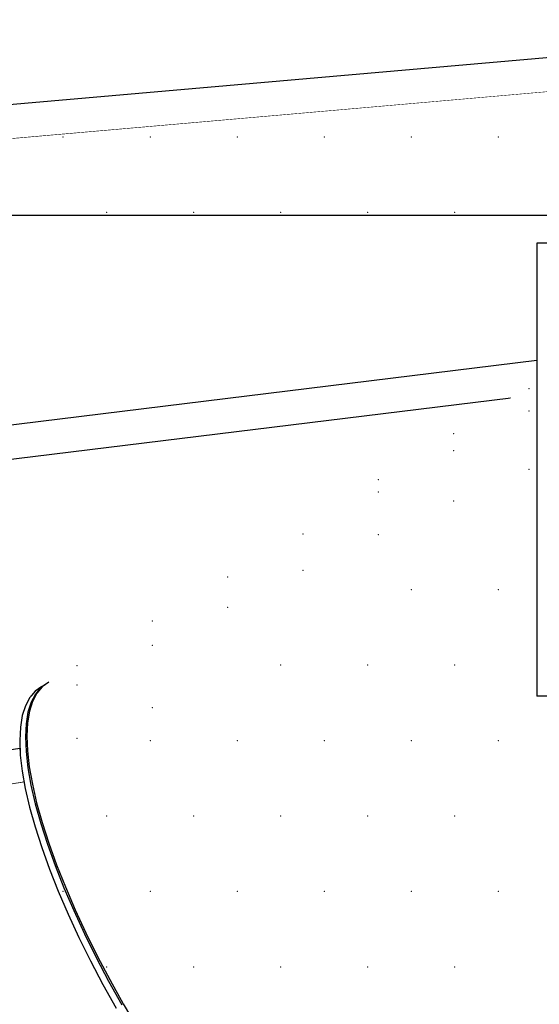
# Model space of a CAD drawing. Header units: millimetres. Extents: x 1798021 to 1815325, y -2500 to 6534.
# Tile 64 of 98: x 1808975 to 1809124, y 5164 to 5446. Entities that reach past the tile are written whole.
import ezdxf

# ---------------------------------------------------------------- set-up
doc = ezdxf.new("R2010")
doc.units = ezdxf.units.MM
doc.header["$MEASUREMENT"] = 0
doc.linetypes.add('Wipeout_Contour', pattern=[1000, 0, -1000])
for name, color, linetype in [('3 - SVĚTLA.3D', 7, 'Continuous'), ('4 - PRVKY KLEMPÍŘSKÉ.3D', 7, 'Continuous'), ('4 - PRVKY ZÁMEČNICKÉ.3D', 7, 'Continuous'), ('4 - STŘEŠNÍ KRYTINA.3D', 7, 'Continuous'), ('Nové_4 - ZDIVO - STĚNY NENOSNÉ.3D', 7, 'Continuous'), ('Nové_Výplně - Povrchové', 7, 'Continuous'), ('Výplně - Povrchové', 7, 'Continuous')]:
    doc.layers.add(name, color=color, linetype=linetype)

# ---------------------------------------------------------------- blocks, each defined once
blk = doc.blocks.new('Řez_7', base_point=(1118812.4, 0))
at = {"color": 254, "linetype": 'Wipeout_Contour', "lineweight": 0, "ltscale": 7229953.461336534}
blk.add_wipeout([(1803497.14, 5177.86), (1803497.08, 5177.77), (1811462.68, 5874.67), (1811462.64, 5874.75)], dxfattribs=at).dxf.layer = 'Výplně - Povrchové'
blk = doc.blocks.new('Řez_16', base_point=(1118812.4, 0))
at = {"color": 254, "linetype": 'Wipeout_Contour', "lineweight": 0, "ltscale": 287125239.6871727}
blk.add_wipeout([(1803569.96, 4604.29), (1803525.66, 4536.08), (1803600.03, 4385.91), (1808975.02, 5237.22), (1808974.93, 5239.5), (1808975.11, 5243.28), (1808975.65, 5246.61), (1808976.55, 5249.45), (1808977.79, 5251.81), (1808979.37, 5253.65), (1808981.29, 5254.98), (1808982.91, 5255.98), (1808983.01, 5256.01), (1808983.32, 5256.23), (1809116.02, 5337.76), (1805901.11, 4943.02), (1805926.98, 4927.12), (1805927.29, 4926.9), (1805927.39, 4926.87), (1805929.02, 4925.87), (1805930.93, 4924.54), (1805932.51, 4922.7), (1805933.76, 4920.34), (1805934.65, 4917.5), (1805935.19, 4914.17), (1805935.37, 4910.4), (1805935.2, 4906.19), (1805934.67, 4901.57), (1805933.78, 4896.58), (1805932.55, 4891.24), (1805930.97, 4885.58), (1805929.06, 4879.65), (1805926.84, 4873.47), (1805924.31, 4867.1), (1805921.48, 4860.55), (1805918.39, 4853.88), (1805915.04, 4847.13), (1805911.46, 4840.33), (1805907.67, 4833.54), (1805903.69, 4826.79), (1805899.55, 4820.12), (1805895.27, 4813.57), (1805890.88, 4807.19), (1805886.4, 4801.02), (1805881.87, 4795.08), (1805877.31, 4789.43), (1805872.75, 4784.09), (1805868.22, 4779.1), (1805863.74, 4774.48), (1805859.35, 4770.27), (1805855.07, 4766.49), (1805850.92, 4763.17), (1805846.94, 4760.32), (1805843.14, 4757.97), (1805839.56, 4756.12), (1805836.2, 4754.8), (1805833.1, 4754), (1805830.27, 4753.73), (1805827.74, 4754), (1805825.5, 4754.8), (1805823.88, 4755.8), (1805823.56, 4756.01), (1805823.47, 4756.05), (1805674.54, 4847.55), (1805672.67, 4848.84), (1805672.1, 4849.05), (1805662.34, 4855.05), (1805660.42, 4856.37), (1805658.84, 4858.22), (1805657.6, 4860.57), (1805656.7, 4863.42), (1805656.16, 4866.74), (1805655.98, 4870.52), (1805656.15, 4874.73), (1805656.69, 4879.35), (1805657.57, 4884.34), (1805658.81, 4889.68), (1805660.38, 4895.33), (1805662.29, 4901.27), (1805664.51, 4907.44), (1805667.05, 4913.82), (1805667.25, 4914.3), (1805621.97, 4908.74), (1805623.24, 4906.19), (1805624.91, 4901.57), (1805626.12, 4896.58), (1805626.89, 4891.24), (1805627.19, 4885.58), (1805627.03, 4879.65), (1805626.41, 4873.47), (1805625.34, 4867.1), (1805623.81, 4860.55), (1805621.85, 4853.88), (1805619.46, 4847.13), (1805616.65, 4840.33), (1805613.45, 4833.54), (1805609.87, 4826.79), (1805605.93, 4820.12), (1805601.67, 4813.57), (1805597.1, 4807.19), (1805592.25, 4801.02), (1805587.16, 4795.08), (1805581.86, 4789.43), (1805576.37, 4784.09), (1805570.74, 4779.1), (1805564.99, 4774.48), (1805559.17, 4770.27), (1805553.3, 4766.49), (1805547.43, 4763.17), (1805541.58, 4760.32), (1805535.81, 4757.97), (1805530.13, 4756.12), (1805524.6, 4754.8), (1805519.23, 4754), (1805514.07, 4753.73), (1805509.14, 4754), (1805504.48, 4754.8), (1805500.12, 4756.12), (1805496.08, 4757.97), (1805492.39, 4760.32), (1805491.06, 4761.32), (1805490.88, 4761.47), (1805490.73, 4761.57), (1805369.32, 4853.07), (1805368.26, 4853.98), (1805367.33, 4854.57), (1805359.37, 4860.57), (1805356.05, 4863.42), (1805353.11, 4866.74), (1805350.59, 4870.52), (1805348.49, 4874.73), (1805348.34, 4875.15), (1805203.57, 4857.37), (1805200.87, 4850.4), (1805197.56, 4843.28), (1805193.79, 4836.4), (1805189.59, 4829.78), (1805184.96, 4823.47), (1805179.95, 4817.52), (1805174.59, 4811.95), (1805168.91, 4806.8), (1805162.94, 4802.1), (1805156.72, 4797.89), (1805150.29, 4794.18), (1805143.69, 4791.01), (1805136.96, 4788.38), (1805130.14, 4786.33), (1805123.27, 4784.85), (1805116.4, 4783.95), (1805109.57, 4783.66), (1805102.81, 4783.95), (1805096.18, 4784.85), (1805089.71, 4786.33), (1805083.44, 4788.38), (1805077.41, 4791.01), (1805076.44, 4791.53), (1805076.24, 4791.64), (1805076.2, 4791.66), (1805002.45, 4831.18)], dxfattribs=at).dxf.layer = 'Výplně - Povrchové'
at = {"color": 254, "linetype": 'Wipeout_Contour', "lineweight": 0, "ltscale": 10843146.4861059}
blk.add_wipeout([(1808975.02, 5237.22), (1803600.03, 4385.91), (1803604.58, 4376.71), (1808976.2, 5227.49), (1808975.64, 5230.68), (1808975.1, 5235.29)], dxfattribs=at).dxf.layer = 'Výplně - Povrchové'
at = {"layer": '4 - PRVKY ZÁMEČNICKÉ.3D', "color": 181, "linetype": 'Continuous', "lineweight": 30, "true_color": 0x9e3eff}
for p, q in [((1808975.02, 5237.22), (1803600.03, 4385.91)), ((1808976.2, 5227.49), (1803604.58, 4376.71))]:
    blk.add_line(p, q, dxfattribs=at)
blk = doc.blocks.new('Řez_18', base_point=(1118812.4, 0))
at = {"color": 254, "linetype": 'Wipeout_Contour', "lineweight": 0, "ltscale": 25300871.52538005}
blk.add_wipeout([(1805417.15, 5101.08), (1806042.58, 5101.08), (1806042.58, 5061.08), (1805762.58, 5061.08), (1805762.58, 5053.08), (1805786.86, 5053.08), (1805786.86, 5013.21), (1805887.71, 4951.25), (1809123.44, 5348.54), (1809123.44, 5382.19), (1809147.73, 5382.19), (1809147.73, 5390.19), (1808867.73, 5390.19), (1808867.73, 5402.97)], dxfattribs=at).dxf.layer = 'Výplně - Povrchové'
at = {"color": 254, "linetype": 'Wipeout_Contour', "lineweight": 0, "ltscale": 9039186.544397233}
blk.add_wipeout([(1805887.1, 4951.17), (1805899.81, 4942.86), (1809116.02, 5337.76), (1809123.44, 5342.32), (1809123.44, 5348.54)], dxfattribs=at).dxf.layer = 'Výplně - Povrchové'
at = {"layer": '4 - PRVKY ZÁMEČNICKÉ.3D', "color": 181, "linetype": 'Continuous', "lineweight": 30, "true_color": 0x9e3eff}
for p, q in [((1809123.44, 5348.54), (1805887.1, 4951.17)), ((1809116.02, 5337.76), (1805899.81, 4942.86))]:
    blk.add_line(p, q, dxfattribs=at)
blk = doc.blocks.new('Řez_20', base_point=(1118812.4, 0))
at = {"color": 254, "linetype": 'Wipeout_Contour', "lineweight": 0, "ltscale": 412533108.0059386}
blk.add_wipeout([(1800920.22, 500), (1804497.49, 500), (1804497.49, 2600), (1805397.49, 2600), (1805397.49, 500), (1806676.49, 500), (1806676.49, 502.46), (1806976.49, 502.46), (1806976.49, 500), (1809927.49, 500), (1809927.49, 2600), (1810827.49, 2600), (1810827.49, 500), (1812755.49, 500), (1812755.49, 2087.56), (1811335.88, 5601.22), (1810067.73, 5400.37), (1810067.73, 5390.19), (1810003.47, 5390.19), (1809952.96, 5382.19), (1809956.06, 5382.19), (1809956.06, 5304.84), (1809959.69, 5298.21), (1809962.99, 5291.1), (1809965.82, 5283.8), (1809968.14, 5276.36), (1809969.95, 5268.83), (1809971.23, 5261.25), (1809971.98, 5253.67), (1809972.19, 5246.14), (1809971.86, 5238.7), (1809970.99, 5231.4), (1809969.59, 5224.29), (1809967.67, 5217.4), (1809965.23, 5210.78), (1809962.3, 5204.47), (1809958.89, 5198.52), (1809955.02, 5192.95), (1809950.71, 5187.8), (1809946, 5183.11), (1809940.91, 5178.89), (1809935.48, 5175.19), (1809929.73, 5172.01), (1809923.93, 5168.9), (1809923.73, 5168.82), (1809922.48, 5168.13), (1809834.1, 5120.76), (1809834.07, 5120.75), (1809833.86, 5120.63), (1809832.89, 5120.12), (1809826.87, 5117.49), (1809820.6, 5115.43), (1809814.13, 5113.95), (1809807.49, 5113.06), (1809800.74, 5112.76), (1809793.9, 5113.06), (1809787.03, 5113.95), (1809780.16, 5115.43), (1809773.34, 5117.49), (1809766.61, 5120.12), (1809760.01, 5123.29), (1809753.58, 5127), (1809747.36, 5131.21), (1809741.39, 5135.91), (1809735.71, 5141.06), (1809730.35, 5146.63), (1809725.34, 5152.58), (1809720.72, 5158.89), (1809716.51, 5165.5), (1809712.74, 5172.39), (1809709.43, 5179.51), (1809706.61, 5186.81), (1809704.28, 5194.25), (1809702.48, 5201.78), (1809701.19, 5209.36), (1809700.45, 5216.94), (1809700.24, 5224.47), (1809700.57, 5231.91), (1809701.43, 5239.21), (1809702.83, 5246.32), (1809704.76, 5253.21), (1809707.19, 5259.83), (1809710.13, 5266.13), (1809713.54, 5272.09), (1809717.41, 5277.66), (1809721.71, 5282.81), (1809726.42, 5287.5), (1809731.51, 5291.72), (1809736.95, 5295.42), (1809742.7, 5298.6), (1809743.66, 5299.11), (1809743.7, 5299.13), (1809743.91, 5299.24), (1809774.39, 5315.58), (1809774.39, 5353.91), (1809533.29, 5315.72), (1809533.29, 5305.87), (1809535.67, 5302.83), (1809540.24, 5296.45), (1809544.51, 5289.91), (1809548.44, 5283.24), (1809552.02, 5276.49), (1809555.22, 5269.69), (1809558.03, 5262.9), (1809560.42, 5256.14), (1809562.39, 5249.47), (1809563.91, 5242.93), (1809564.99, 5236.55), (1809565.61, 5230.37), (1809565.77, 5224.44), (1809565.46, 5218.79), (1809564.7, 5213.45), (1809563.48, 5208.45), (1809561.82, 5203.84), (1809559.72, 5199.63), (1809557.19, 5195.85), (1809554.26, 5192.53), (1809550.93, 5189.68), (1809542.97, 5183.68), (1809542.04, 5183.09), (1809540.98, 5182.18), (1809419.57, 5090.68), (1809419.42, 5090.58), (1809419.24, 5090.43), (1809417.92, 5089.43), (1809414.22, 5087.08), (1809410.18, 5085.23), (1809405.82, 5083.91), (1809401.16, 5083.11), (1809396.23, 5082.84), (1809391.07, 5083.11), (1809385.71, 5083.91), (1809380.17, 5085.23), (1809374.5, 5087.08), (1809368.72, 5089.43), (1809362.88, 5092.28), (1809357, 5095.6), (1809351.14, 5099.38), (1809345.31, 5103.59), (1809339.56, 5108.2), (1809333.93, 5113.2), (1809328.44, 5118.54), (1809323.14, 5124.19), (1809318.05, 5130.12), (1809313.2, 5136.3), (1809308.63, 5142.68), (1809304.37, 5149.22), (1809300.44, 5155.89), (1809296.86, 5162.65), (1809293.65, 5169.44), (1809290.85, 5176.24), (1809288.45, 5182.99), (1809286.49, 5189.66), (1809284.96, 5196.2), (1809283.89, 5202.58), (1809283.27, 5208.76), (1809283.11, 5214.69), (1809283.42, 5220.35), (1809284.18, 5225.69), (1809285.4, 5230.68), (1809287.06, 5235.29), (1809289.16, 5239.5), (1809291.69, 5243.28), (1809294.62, 5246.6), (1809297.95, 5249.45), (1809299.27, 5250.45), (1809299.43, 5250.55), (1809299.6, 5250.7), (1809346.65, 5286.16), (1809231.35, 5267.9), (1809233.99, 5262.9), (1809237.34, 5256.14), (1809240.43, 5249.47), (1809243.26, 5242.93), (1809245.79, 5236.55), (1809248.01, 5230.37), (1809249.92, 5224.44), (1809251.5, 5218.79), (1809252.73, 5213.45), (1809253.62, 5208.45), (1809254.15, 5203.84), (1809254.32, 5199.63), (1809254.14, 5195.85), (1809253.6, 5192.53), (1809252.71, 5189.68), (1809251.46, 5187.33), (1809249.88, 5185.48), (1809247.97, 5184.16), (1809238.2, 5178.16), (1809237.63, 5177.95), (1809235.76, 5176.66), (1809086.83, 5085.16), (1809086.74, 5085.12), (1809086.43, 5084.91), (1809084.8, 5083.91), (1809082.57, 5083.11), (1809080.03, 5082.84), (1809077.2, 5083.11), (1809074.1, 5083.91), (1809070.74, 5085.23), (1809067.16, 5087.08), (1809063.36, 5089.43), (1809059.38, 5092.28), (1809055.23, 5095.6), (1809050.95, 5099.38), (1809046.56, 5103.59), (1809042.08, 5108.2), (1809037.55, 5113.2), (1809032.99, 5118.54), (1809028.43, 5124.19), (1809023.9, 5130.12), (1809019.42, 5136.3), (1809015.03, 5142.68), (1809010.75, 5149.22), (1809006.61, 5155.89), (1809002.63, 5162.65), (1808998.84, 5169.44), (1808995.26, 5176.24), (1808991.91, 5182.99), (1808988.82, 5189.66), (1808986, 5196.2), (1808983.46, 5202.58), (1808981.24, 5208.76), (1808979.33, 5214.69), (1808977.76, 5220.35), (1808976.52, 5225.69), (1808976.2, 5227.49), (1803604.58, 4376.71)], dxfattribs=at).dxf.layer = 'Nové_Výplně - Povrchové'
blk = doc.blocks.new('Řez_56', base_point=(1118812.4, 0))
at = {"color": 254, "linetype": 'Wipeout_Contour', "lineweight": 0, "ltscale": 10844884.70980289}
blk.add_wipeout([(1803582.48, 5031.92), (1803573.7, 5017.57), (1803606.61, 4952.52), (1811334.5, 5628.62), (1811372.6, 5699.87), (1811367.29, 5713)], dxfattribs=at).dxf.layer = 'Výplně - Povrchové'
at = {"color": 254, "linetype": 'Wipeout_Contour', "lineweight": 0, "ltscale": 7229912.499028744}
blk.add_wipeout([(1811334.5, 5628.62), (1803606.61, 4952.52), (1803611.38, 4943.1), (1811328.98, 5618.3)], dxfattribs=at).dxf.layer = 'Výplně - Povrchové'
at = {"layer": '4 - PRVKY ZÁMEČNICKÉ.3D', "color": 181, "linetype": 'Continuous', "lineweight": 30, "true_color": 0x9e3eff}
for p, q in [((1811334.5, 5628.62), (1803606.61, 4952.52)), ((1811328.98, 5618.3), (1803611.38, 4943.1))]:
    blk.add_line(p, q, dxfattribs=at)
blk = doc.blocks.new('Řez_62', base_point=(1118812.4, 0))
at = {"color": 254, "linetype": 'Wipeout_Contour', "lineweight": 0, "ltscale": 9047090.438772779}
blk.add_wipeout([(1808867.73, 5390.19), (1810067.73, 5390.19), (1810067.73, 5430.19), (1809178.87, 5430.19), (1808867.73, 5402.97)], dxfattribs=at).dxf.layer = 'Výplně - Povrchové'
at = {"color": 254, "linetype": 'Wipeout_Contour', "lineweight": 0, "ltscale": 7236242.644545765}
blk.add_wipeout([(1808983.32, 5256.23), (1808981.41, 5254.9), (1809123.44, 5342.17), (1809123.44, 5342.32)], dxfattribs=at).dxf.layer = 'Výplně - Povrchové'
at = {"layer": '3 - SVĚTLA.3D', "color": 181, "linetype": 'Continuous', "lineweight": 30, "true_color": 0x9e3eff}
blk.add_line((1810067.73, 5390.19), (1808867.73, 5390.19), dxfattribs=at)
at = {"layer": '3 - SVĚTLA.3D', "color": 7, "linetype": 'Continuous', "lineweight": 0}
for p in [(1808987.4, 5412.66), (1809012.4, 5412.66), (1809037.4, 5412.66), (1809062.4, 5412.66), (1809087.4, 5412.66), (1809112.4, 5412.66), (1808999.9, 5391.01), (1809024.9, 5391.01), (1809049.9, 5391.01), (1809074.9, 5391.01), (1809099.9, 5391.01)]:
    blk.add_point(p, dxfattribs=at)
at = {"color": 254, "linetype": 'Wipeout_Contour', "lineweight": 0, "ltscale": 7236239.137270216}
blk.add_wipeout([(1808981.41, 5254.9), (1808979.82, 5253.06), (1809123.44, 5341.3), (1809123.44, 5342.17)], dxfattribs=at).dxf.layer = 'Výplně - Povrchové'
at = {"color": 254, "linetype": 'Wipeout_Contour', "lineweight": 0, "ltscale": 7236236.294317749}
blk.add_wipeout([(1808979.82, 5253.06), (1808978.58, 5250.7), (1809123.44, 5339.71), (1809123.44, 5341.3)], dxfattribs=at).dxf.layer = 'Výplně - Povrchové'
at = {"color": 254, "linetype": 'Wipeout_Contour', "lineweight": 0, "ltscale": 7236234.133233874}
blk.add_wipeout([(1808977.69, 5247.86), (1809123.44, 5337.41), (1809123.44, 5339.71), (1808978.58, 5250.7)], dxfattribs=at).dxf.layer = 'Výplně - Povrchové'
at = {"layer": '3 - SVĚTLA.3D', "color": 7, "linetype": 'Continuous', "lineweight": 0}
blk.add_point((1809121.25, 5340.46), dxfattribs=at)
at = {"color": 254, "linetype": 'Wipeout_Contour', "lineweight": 0, "ltscale": 7236232.667375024}
blk.add_wipeout([(1808977.15, 5244.53), (1809123.44, 5334.42), (1809123.44, 5337.41), (1808977.69, 5247.86)], dxfattribs=at).dxf.layer = 'Výplně - Povrchové'
at = {"color": 254, "linetype": 'Wipeout_Contour', "lineweight": 0, "ltscale": 7236231.905802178}
blk.add_wipeout([(1808976.96, 5240.75), (1809123.44, 5330.75), (1809123.44, 5334.42), (1808977.15, 5244.53)], dxfattribs=at).dxf.layer = 'Výplně - Povrchové'
at = {"layer": '3 - SVĚTLA.3D', "color": 7, "linetype": 'Continuous', "lineweight": 0}
blk.add_point((1809121.25, 5334.06), dxfattribs=at)
at = {"color": 254, "linetype": 'Wipeout_Contour', "lineweight": 0, "ltscale": 7236231.850853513}
blk.add_wipeout([(1808976.96, 5240.75), (1808977.14, 5236.54), (1809123.44, 5326.44), (1809123.44, 5330.75)], dxfattribs=at).dxf.layer = 'Výplně - Povrchové'
at = {"color": 254, "linetype": 'Wipeout_Contour', "lineweight": 0, "ltscale": 7236232.502769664}
blk.add_wipeout([(1808977.14, 5236.54), (1808977.67, 5231.93), (1809123.44, 5321.49), (1809123.44, 5326.44)], dxfattribs=at).dxf.layer = 'Výplně - Povrchové'
at = {"layer": '3 - SVĚTLA.3D', "color": 7, "linetype": 'Continuous', "lineweight": 0}
blk.add_point((1809099.6, 5327.54), dxfattribs=at)
at = {"color": 254, "linetype": 'Wipeout_Contour', "lineweight": 0, "ltscale": 7236233.860032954}
blk.add_wipeout([(1809123.44, 5321.49), (1808977.67, 5231.93), (1808978.56, 5226.94), (1809123.44, 5315.95)], dxfattribs=at).dxf.layer = 'Výplně - Povrchové'
at = {"layer": '3 - SVĚTLA.3D', "color": 7, "linetype": 'Continuous', "lineweight": 0}
blk.add_point((1809099.6, 5322.65), dxfattribs=at)
at = {"color": 254, "linetype": 'Wipeout_Contour', "lineweight": 0, "ltscale": 7236235.91426807}
blk.add_wipeout([(1808978.56, 5226.94), (1808979.79, 5221.6), (1809123.44, 5309.86), (1809123.44, 5315.95)], dxfattribs=at).dxf.layer = 'Výplně - Povrchové'
at = {"layer": '3 - SVĚTLA.3D', "color": 7, "linetype": 'Continuous', "lineweight": 0}
for p in [(1809121.25, 5317.28), (1809077.94, 5314.32)]:
    blk.add_point(p, dxfattribs=at)
at = {"color": 254, "linetype": 'Wipeout_Contour', "lineweight": 0, "ltscale": 7236238.652818}
blk.add_wipeout([(1808979.79, 5221.6), (1808981.37, 5215.94), (1809123.44, 5303.23), (1809123.44, 5309.86)], dxfattribs=at).dxf.layer = 'Výplně - Povrchové'
at = {"layer": '3 - SVĚTLA.3D', "color": 7, "linetype": 'Continuous', "lineweight": 0}
for p in [(1809077.94, 5310.78), (1809099.6, 5308.2)]:
    blk.add_point(p, dxfattribs=at)
at = {"color": 254, "linetype": 'Wipeout_Contour', "lineweight": 0, "ltscale": 7236242.058790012}
blk.add_wipeout([(1808981.37, 5215.94), (1808983.27, 5210.01), (1809123.44, 5296.13), (1809123.44, 5303.23)], dxfattribs=at).dxf.layer = 'Výplně - Povrchové'
at = {"layer": '3 - SVĚTLA.3D', "color": 7, "linetype": 'Continuous', "lineweight": 0}
for p in [(1809056.29, 5298.73), (1809077.94, 5298.59)]:
    blk.add_point(p, dxfattribs=at)
at = {"color": 254, "linetype": 'Wipeout_Contour', "lineweight": 0, "ltscale": 7236246.111184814}
blk.add_wipeout([(1809123.44, 5296.13), (1808983.27, 5210.01), (1808985.5, 5203.83), (1809123.44, 5288.59)], dxfattribs=at).dxf.layer = 'Výplně - Povrchové'
at = {"color": 254, "linetype": 'Wipeout_Contour', "lineweight": 0, "ltscale": 7236250.785021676}
blk.add_wipeout([(1808985.5, 5203.83), (1808988.03, 5197.45), (1809123.44, 5280.65), (1809123.44, 5288.59)], dxfattribs=at).dxf.layer = 'Výplně - Povrchové'
at = {"color": 254, "linetype": 'Wipeout_Contour', "lineweight": 0, "ltscale": 7235955.100555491}
blk.add_wipeout([(1808982.91, 5255.98), (1808981.29, 5254.98), (1808979.37, 5253.65), (1808981, 5254.65)], dxfattribs=at).dxf.layer = 'Výplně - Povrchové'
at = {"layer": '3 - SVĚTLA.3D', "color": 7, "linetype": 'Continuous', "lineweight": 0}
for p in [(1809056.29, 5288.33), (1809034.64, 5286.37), (1809087.4, 5282.75), (1809112.4, 5282.75)]:
    blk.add_point(p, dxfattribs=at)
at = {"color": 254, "linetype": 'Wipeout_Contour', "lineweight": 0, "ltscale": 7236256.051481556}
blk.add_wipeout([(1808988.03, 5197.45), (1808990.85, 5190.91), (1809123.44, 5272.37), (1809123.44, 5280.65)], dxfattribs=at).dxf.layer = 'Výplně - Povrchové'
at = {"color": 254, "linetype": 'Wipeout_Contour', "lineweight": 0, "ltscale": 7235948.087163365}
blk.add_wipeout([(1808977.79, 5251.81), (1808979.42, 5252.81), (1808981, 5254.65), (1808979.37, 5253.65)], dxfattribs=at).dxf.layer = 'Výplně - Povrchové'
at = {"layer": '3 - SVĚTLA.3D', "color": 7, "linetype": 'Continuous', "lineweight": 0}
blk.add_point((1809034.64, 5277.7), dxfattribs=at)
at = {"color": 254, "linetype": 'Wipeout_Contour', "lineweight": 0, "ltscale": 7236261.878083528}
blk.add_wipeout([(1809123.44, 5272.37), (1808990.85, 5190.91), (1808993.95, 5184.24), (1809123.44, 5263.8)], dxfattribs=at).dxf.layer = 'Výplně - Povrchové'
at = {"color": 254, "linetype": 'Wipeout_Contour', "lineweight": 0, "ltscale": 7235942.410923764}
blk.add_wipeout([(1808979.42, 5252.81), (1808977.79, 5251.81), (1808976.55, 5249.45), (1808978.17, 5250.45)], dxfattribs=at).dxf.layer = 'Výplně - Povrchové'
at = {"layer": '3 - SVĚTLA.3D', "color": 7, "linetype": 'Continuous', "lineweight": 0}
for p in [(1809012.99, 5273.74), (1809012.99, 5266.77), (1808991.34, 5260.94)]:
    blk.add_point(p, dxfattribs=at)
at = {"color": 254, "linetype": 'Wipeout_Contour', "lineweight": 0, "ltscale": 7236268.228900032}
blk.add_wipeout([(1808993.95, 5184.24), (1808997.29, 5177.49), (1809123.44, 5254.99), (1809123.44, 5263.8)], dxfattribs=at).dxf.layer = 'Výplně - Povrchové'
at = {"color": 254, "linetype": 'Wipeout_Contour', "lineweight": 0, "ltscale": 7235938.106839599}
blk.add_wipeout([(1808975.65, 5246.61), (1808977.28, 5247.61), (1808978.17, 5250.45), (1808976.55, 5249.45)], dxfattribs=at).dxf.layer = 'Výplně - Povrchové'
at = {"color": 254, "linetype": 'Wipeout_Contour', "lineweight": 0, "ltscale": 9045415.882643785}
blk.add_wipeout([(1808997.29, 5177.49), (1809000.88, 5170.69), (1809133.52, 5252.19), (1809123.44, 5252.19), (1809123.44, 5254.99)], dxfattribs=at).dxf.layer = 'Výplně - Povrchové'
at = {"color": 254, "linetype": 'Wipeout_Contour', "lineweight": 0, "ltscale": 7235935.201455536}
blk.add_wipeout([(1808977.28, 5247.61), (1808975.65, 5246.61), (1808975.11, 5243.28), (1808976.74, 5244.28)], dxfattribs=at).dxf.layer = 'Výplně - Povrchové'
at = {"color": 254, "linetype": 'Wipeout_Contour', "lineweight": 0, "ltscale": 7236338.980718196}
blk.add_wipeout([(1809149.8, 5262.19), (1809000.88, 5170.69), (1809004.67, 5163.9), (1809153.59, 5255.4)], dxfattribs=at).dxf.layer = 'Výplně - Povrchové'
at = {"color": 254, "linetype": 'Wipeout_Contour', "lineweight": 0, "ltscale": 7235933.712693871}
blk.add_wipeout([(1808974.93, 5239.5), (1808976.56, 5240.5), (1808976.74, 5244.28), (1808975.11, 5243.28)], dxfattribs=at).dxf.layer = 'Výplně - Povrchové'
at = {"layer": '3 - SVĚTLA.3D', "color": 7, "linetype": 'Continuous', "lineweight": 0}
for p in [(1809049.9, 5261.1), (1809074.9, 5261.1), (1809099.9, 5261.1)]:
    blk.add_point(p, dxfattribs=at)
at = {"color": 254, "linetype": 'Wipeout_Contour', "lineweight": 0, "ltscale": 7236354.444825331}
blk.add_wipeout([(1809004.67, 5163.9), (1809008.65, 5157.14), (1809157.57, 5248.64), (1809153.59, 5255.4)], dxfattribs=at).dxf.layer = 'Výplně - Povrchové'
at = {"color": 254, "linetype": 'Wipeout_Contour', "lineweight": 0, "ltscale": 7235933.649743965}
blk.add_wipeout([(1808976.56, 5240.5), (1808974.93, 5239.5), (1808975.1, 5235.29), (1808976.73, 5236.29)], dxfattribs=at).dxf.layer = 'Výplně - Povrchové'
at = {"layer": '3 - SVĚTLA.3D', "color": 181, "linetype": 'Continuous', "lineweight": 30, "true_color": 0x9e3eff}
blk.add_line((1808975.11, 5243.28), (1808974.93, 5239.5), dxfattribs=at)
at = {"color": 254, "linetype": 'Wipeout_Contour', "lineweight": 0, "ltscale": 7236543.827150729}
blk.add_wipeout([(1809123.44, 5252.19), (1809132.84, 5252.19), (1809132.84, 5382.19), (1809123.44, 5382.19)], dxfattribs=at).dxf.layer = 'Výplně - Povrchové'
at = {"color": 254, "linetype": 'Wipeout_Contour', "lineweight": 0, "ltscale": 7236370.610641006}
blk.add_wipeout([(1809157.57, 5248.64), (1809008.65, 5157.14), (1809012.79, 5150.47), (1809161.71, 5241.97)], dxfattribs=at).dxf.layer = 'Výplně - Povrchové'
at = {"color": 254, "linetype": 'Wipeout_Contour', "lineweight": 0, "ltscale": 7235935.013005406}
blk.add_wipeout([(1808976.73, 5236.29), (1808975.1, 5235.29), (1808975.64, 5230.68), (1808977.26, 5231.68)], dxfattribs=at).dxf.layer = 'Výplně - Povrchové'
at = {"layer": '3 - SVĚTLA.3D', "color": 181, "linetype": 'Continuous', "lineweight": 30, "true_color": 0x9e3eff}
for p, q in [((1809123.44, 5382.19), (1809123.44, 5252.19)), ((1809132.84, 5382.19), (1809123.44, 5382.19)), ((1809132.84, 5252.19), (1809123.44, 5252.19)), ((1808974.93, 5239.5), (1808975.1, 5235.29))]:
    blk.add_line(p, q, dxfattribs=at)
at = {"color": 254, "linetype": 'Wipeout_Contour', "lineweight": 0, "ltscale": 7236387.378493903}
blk.add_wipeout([(1809161.71, 5241.97), (1809012.79, 5150.47), (1809017.07, 5143.93), (1809165.99, 5235.43)], dxfattribs=at).dxf.layer = 'Výplně - Povrchové'
at = {"color": 254, "linetype": 'Wipeout_Contour', "lineweight": 0, "ltscale": 7235937.794085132}
blk.add_wipeout([(1808977.26, 5231.68), (1808975.64, 5230.68), (1808976.52, 5225.69), (1808978.15, 5226.69)], dxfattribs=at).dxf.layer = 'Výplně - Povrchové'
at = {"layer": '3 - SVĚTLA.3D', "color": 7, "linetype": 'Continuous', "lineweight": 0}
blk.add_point((1809112.4, 5239.45), dxfattribs=at)
at = {"color": 254, "linetype": 'Wipeout_Contour', "lineweight": 0, "ltscale": 7236404.6449992}
blk.add_wipeout([(1809165.99, 5235.43), (1809017.07, 5143.93), (1809021.46, 5137.55), (1809170.38, 5229.05)], dxfattribs=at).dxf.layer = 'Výplně - Povrchové'
at = {"color": 254, "linetype": 'Wipeout_Contour', "lineweight": 0, "ltscale": 7235941.975848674}
blk.add_wipeout([(1808978.15, 5226.69), (1808976.52, 5225.69), (1808977.76, 5220.35), (1808979.38, 5221.35)], dxfattribs=at).dxf.layer = 'Výplně - Povrchové'
at = {"color": 254, "linetype": 'Wipeout_Contour', "lineweight": 0, "ltscale": 7236422.303696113}
blk.add_wipeout([(1809021.46, 5137.55), (1809025.93, 5131.37), (1809174.86, 5222.87), (1809170.38, 5229.05)], dxfattribs=at).dxf.layer = 'Výplně - Povrchové'
at = {"color": 254, "linetype": 'Wipeout_Contour', "lineweight": 0, "ltscale": 7235947.532526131}
blk.add_wipeout([(1808979.38, 5221.35), (1808977.76, 5220.35), (1808979.33, 5214.69), (1808980.96, 5215.69)], dxfattribs=at).dxf.layer = 'Výplně - Povrchové'
at = {"color": 254, "linetype": 'Wipeout_Contour', "lineweight": 0, "ltscale": 7236440.245704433}
blk.add_wipeout([(1809025.93, 5131.37), (1809030.46, 5125.44), (1809179.39, 5216.94), (1809174.86, 5222.87)], dxfattribs=at).dxf.layer = 'Výplně - Povrchové'
at = {"color": 254, "linetype": 'Wipeout_Contour', "lineweight": 0, "ltscale": 7235954.42987017}
blk.add_wipeout([(1808980.96, 5215.69), (1808979.33, 5214.69), (1808981.24, 5208.76), (1808982.87, 5209.76)], dxfattribs=at).dxf.layer = 'Výplně - Povrchové'
at = {"color": 254, "linetype": 'Wipeout_Contour', "lineweight": 0, "ltscale": 7236458.360396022}
blk.add_wipeout([(1809030.46, 5125.44), (1809035.02, 5119.79), (1809183.95, 5211.29), (1809179.39, 5216.94)], dxfattribs=at).dxf.layer = 'Výplně - Povrchové'
at = {"color": 254, "linetype": 'Wipeout_Contour', "lineweight": 0, "ltscale": 7235962.625366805}
blk.add_wipeout([(1808981.24, 5208.76), (1808983.46, 5202.58), (1808985.09, 5203.58), (1808982.87, 5209.76)], dxfattribs=at).dxf.layer = 'Výplně - Povrchové'
at = {"layer": '3 - SVĚTLA.3D', "color": 7, "linetype": 'Continuous', "lineweight": 0}
blk.add_point((1809099.9, 5217.8), dxfattribs=at)
at = {"color": 254, "linetype": 'Wipeout_Contour', "lineweight": 0, "ltscale": 7236476.536077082}
blk.add_wipeout([(1809035.02, 5119.79), (1809039.58, 5114.45), (1809188.51, 5205.95), (1809183.95, 5211.29)], dxfattribs=at).dxf.layer = 'Výplně - Povrchové'
at = {"color": 254, "linetype": 'Wipeout_Contour', "lineweight": 0, "ltscale": 7235972.068498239}
blk.add_wipeout([(1808985.09, 5203.58), (1808983.46, 5202.58), (1808986, 5196.2), (1808987.62, 5197.2)], dxfattribs=at).dxf.layer = 'Výplně - Povrchové'
at = {"color": 254, "linetype": 'Wipeout_Contour', "lineweight": 0, "ltscale": 7236494.660677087}
blk.add_wipeout([(1809039.58, 5114.45), (1809044.12, 5109.45), (1809193.04, 5200.95), (1809188.51, 5205.95)], dxfattribs=at).dxf.layer = 'Výplně - Povrchové'
at = {"color": 254, "linetype": 'Wipeout_Contour', "lineweight": 0, "ltscale": 7235982.701052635}
blk.add_wipeout([(1808987.62, 5197.2), (1808986, 5196.2), (1808988.82, 5189.66), (1808990.45, 5190.66)], dxfattribs=at).dxf.layer = 'Výplně - Povrchové'
at = {"color": 254, "linetype": 'Wipeout_Contour', "lineweight": 0, "ltscale": 7236512.622439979}
blk.add_wipeout([(1809044.12, 5109.45), (1809048.59, 5104.84), (1809197.52, 5196.34), (1809193.04, 5200.95)], dxfattribs=at).dxf.layer = 'Výplně - Povrchové'
at = {"color": 254, "linetype": 'Wipeout_Contour', "lineweight": 0, "ltscale": 7235994.457483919}
blk.add_wipeout([(1808990.45, 5190.66), (1808988.82, 5189.66), (1808991.91, 5182.99), (1808993.54, 5183.99)], dxfattribs=at).dxf.layer = 'Výplně - Povrchové'
at = {"color": 254, "linetype": 'Wipeout_Contour', "lineweight": 0, "ltscale": 7236530.310613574}
blk.add_wipeout([(1809048.59, 5104.84), (1809052.99, 5100.63), (1809201.91, 5192.13), (1809197.52, 5196.34)], dxfattribs=at).dxf.layer = 'Výplně - Povrchové'
at = {"color": 254, "linetype": 'Wipeout_Contour', "lineweight": 0, "ltscale": 7236007.265315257}
blk.add_wipeout([(1808993.54, 5183.99), (1808991.91, 5182.99), (1808995.26, 5176.24), (1808996.89, 5177.24)], dxfattribs=at).dxf.layer = 'Výplně - Povrchové'
at = {"layer": '3 - SVĚTLA.3D', "color": 7, "linetype": 'Continuous', "lineweight": 0}
blk.add_point((1809112.4, 5196.15), dxfattribs=at)
at = {"color": 254, "linetype": 'Wipeout_Contour', "lineweight": 0, "ltscale": 7236547.616132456}
blk.add_wipeout([(1809052.99, 5100.63), (1809057.27, 5096.85), (1809206.19, 5188.35), (1809201.91, 5192.13)], dxfattribs=at).dxf.layer = 'Výplně - Povrchové'
at = {"color": 254, "linetype": 'Wipeout_Contour', "lineweight": 0, "ltscale": 7236021.045585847}
blk.add_wipeout([(1808996.89, 5177.24), (1808995.26, 5176.24), (1808998.84, 5169.44), (1809000.47, 5170.44)], dxfattribs=at).dxf.layer = 'Výplně - Povrchové'
at = {"color": 254, "linetype": 'Wipeout_Contour', "lineweight": 0, "ltscale": 7236564.432300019}
blk.add_wipeout([(1809206.19, 5188.35), (1809057.27, 5096.85), (1809061.41, 5093.53), (1809210.34, 5185.03)], dxfattribs=at).dxf.layer = 'Výplně - Povrchové'
at = {"color": 254, "linetype": 'Wipeout_Contour', "lineweight": 0, "ltscale": 7236035.713337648}
blk.add_wipeout([(1809000.47, 5170.44), (1808998.84, 5169.44), (1809002.63, 5162.65), (1809004.26, 5163.65)], dxfattribs=at).dxf.layer = 'Výplně - Povrchové'
at = {"color": 254, "linetype": 'Wipeout_Contour', "lineweight": 0, "ltscale": 7236580.65540119}
blk.add_wipeout([(1809061.41, 5093.53), (1809065.4, 5090.68), (1809214.32, 5182.18), (1809210.34, 5185.03)], dxfattribs=at).dxf.layer = 'Výplně - Povrchové'
at = {"color": 254, "linetype": 'Wipeout_Contour', "lineweight": 0, "ltscale": 7236596.185432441}
blk.add_wipeout([(1809214.32, 5182.18), (1809065.4, 5090.68), (1809069.19, 5088.33), (1809218.12, 5179.83)], dxfattribs=at).dxf.layer = 'Výplně - Povrchové'
at = {"color": 254, "linetype": 'Wipeout_Contour', "lineweight": 0, "ltscale": 7236610.926628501}
blk.add_wipeout([(1809069.19, 5088.33), (1809072.78, 5086.48), (1809221.7, 5177.98), (1809218.12, 5179.83)], dxfattribs=at).dxf.layer = 'Výplně - Povrchové'
at = {"color": 254, "linetype": 'Wipeout_Contour', "lineweight": 0, "ltscale": 7236624.788091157}
blk.add_wipeout([(1809072.78, 5086.48), (1809076.13, 5085.16), (1809225.06, 5176.66), (1809221.7, 5177.98)], dxfattribs=at).dxf.layer = 'Výplně - Povrchové'
at = {"color": 254, "linetype": 'Wipeout_Contour', "lineweight": 0, "ltscale": 7236637.684374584}
blk.add_wipeout([(1809076.13, 5085.16), (1809079.23, 5084.36), (1809228.16, 5175.86), (1809225.06, 5176.66)], dxfattribs=at).dxf.layer = 'Výplně - Povrchové'
at = {"color": 254, "linetype": 'Wipeout_Contour', "lineweight": 0, "ltscale": 7236649.535933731}
blk.add_wipeout([(1809079.23, 5084.36), (1809082.06, 5084.09), (1809230.99, 5175.59), (1809228.16, 5175.86)], dxfattribs=at).dxf.layer = 'Výplně - Povrchové'
at = {"color": 254, "linetype": 'Wipeout_Contour', "lineweight": 0, "ltscale": 7236660.269742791}
blk.add_wipeout([(1809082.06, 5084.09), (1809084.6, 5084.36), (1809233.53, 5175.86), (1809230.99, 5175.59)], dxfattribs=at).dxf.layer = 'Výplně - Povrchové'
at = {"color": 254, "linetype": 'Wipeout_Contour', "lineweight": 0, "ltscale": 7236669.819579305}
blk.add_wipeout([(1809233.53, 5175.86), (1809084.6, 5084.36), (1809086.83, 5085.16), (1809235.76, 5176.66)], dxfattribs=at).dxf.layer = 'Výplně - Povrchové'
at = {"layer": '3 - SVĚTLA.3D', "color": 7, "linetype": 'Continuous', "lineweight": 0}
blk.add_point((1809099.9, 5174.5), dxfattribs=at)
at = {"color": 254, "linetype": 'Wipeout_Contour', "lineweight": 0, "ltscale": 148340127.6637937}
blk.add_wipeout([(1808976.74, 5244.28), (1808976.56, 5240.5), (1808976.73, 5236.29), (1808977.26, 5231.68), (1808978.15, 5226.69), (1808979.38, 5221.35), (1808980.96, 5215.69), (1808982.87, 5209.76), (1808985.09, 5203.58), (1808987.62, 5197.2), (1808990.45, 5190.66), (1808993.54, 5183.99), (1808996.89, 5177.24), (1809000.47, 5170.44), (1809004.26, 5163.65), (1809008.24, 5156.89), (1809012.38, 5150.22), (1809016.66, 5143.68), (1809021.05, 5137.3), (1809025.53, 5131.12), (1809030.06, 5125.19), (1809034.62, 5119.54), (1809039.18, 5114.2), (1809043.71, 5109.2), (1809048.19, 5104.59), (1809052.58, 5100.38), (1809056.86, 5096.6), (1809061.01, 5093.28), (1809064.99, 5090.43), (1809068.79, 5088.08), (1809072.37, 5086.23), (1809075.73, 5084.91), (1809078.83, 5084.11), (1809081.66, 5083.84), (1809084.19, 5084.11), (1809086.43, 5084.91), (1809086.74, 5085.12), (1809084.6, 5084.36), (1809082.06, 5084.09), (1809079.23, 5084.36), (1809076.13, 5085.16), (1809072.78, 5086.48), (1809069.19, 5088.33), (1809065.4, 5090.68), (1809061.41, 5093.53), (1809057.27, 5096.85), (1809052.99, 5100.63), (1809048.59, 5104.84), (1809044.12, 5109.45), (1809039.58, 5114.45), (1809035.02, 5119.79), (1809030.46, 5125.44), (1809025.93, 5131.37), (1809021.46, 5137.55), (1809017.07, 5143.93), (1809012.79, 5150.47), (1809008.65, 5157.14), (1809004.67, 5163.9), (1809000.88, 5170.69), (1808997.29, 5177.49), (1808993.95, 5184.24), (1808990.85, 5190.91), (1808988.03, 5197.45), (1808985.5, 5203.83), (1808983.27, 5210.01), (1808981.37, 5215.94), (1808979.79, 5221.6), (1808978.56, 5226.94), (1808977.67, 5231.93), (1808977.14, 5236.54), (1808976.96, 5240.75), (1808977.15, 5244.53), (1808977.69, 5247.86), (1808978.58, 5250.7), (1808979.82, 5253.06), (1808981.41, 5254.9), (1808983.01, 5256.01), (1808982.91, 5255.98), (1808981, 5254.65), (1808979.42, 5252.81), (1808978.17, 5250.45), (1808977.28, 5247.61)], dxfattribs=at).dxf.layer = 'Výplně - Povrchové'
at = {"layer": '3 - SVĚTLA.3D', "color": 181, "linetype": 'Continuous', "lineweight": 30, "true_color": 0x9e3eff}
for p, q in [((1808982.91, 5255.98), (1808981, 5254.65)), ((1808983.32, 5256.23), (1808981.41, 5254.9)), ((1808983.01, 5256.01), (1808982.91, 5255.98)), ((1808979.37, 5253.65), (1808977.79, 5251.81)), ((1808979.82, 5253.06), (1808978.58, 5250.7)), ((1808981.29, 5254.98), (1808979.37, 5253.65)), ((1808981, 5254.65), (1808979.42, 5252.81)), ((1808981.41, 5254.9), (1808979.82, 5253.06)), ((1808977.79, 5251.81), (1808976.55, 5249.45)), ((1808978.17, 5250.45), (1808977.28, 5247.61)), ((1808978.58, 5250.7), (1808977.69, 5247.86)), ((1808979.42, 5252.81), (1808978.17, 5250.45)), ((1808976.55, 5249.45), (1808975.65, 5246.61)), ((1808977.28, 5247.61), (1808976.74, 5244.28)), ((1808977.69, 5247.86), (1808977.15, 5244.53)), ((1808975.65, 5246.61), (1808975.11, 5243.28)), ((1808977.15, 5244.53), (1808976.96, 5240.75)), ((1808976.74, 5244.28), (1808976.56, 5240.5)), ((1808976.56, 5240.5), (1808976.73, 5236.29)), ((1808976.96, 5240.75), (1808977.14, 5236.54)), ((1808976.73, 5236.29), (1808977.26, 5231.68)), ((1808977.14, 5236.54), (1808977.67, 5231.93)), ((1808975.1, 5235.29), (1808975.64, 5230.68)), ((1808975.64, 5230.68), (1808976.52, 5225.69)), ((1808977.26, 5231.68), (1808978.15, 5226.69)), ((1808977.67, 5231.93), (1808978.56, 5226.94)), ((1808976.52, 5225.69), (1808977.76, 5220.35)), ((1808978.15, 5226.69), (1808979.38, 5221.35)), ((1808978.56, 5226.94), (1808979.79, 5221.6)), ((1808977.76, 5220.35), (1808979.33, 5214.69)), ((1808979.38, 5221.35), (1808980.96, 5215.69)), ((1808979.79, 5221.6), (1808981.37, 5215.94)), ((1808979.33, 5214.69), (1808981.24, 5208.76)), ((1808980.96, 5215.69), (1808982.87, 5209.76)), ((1808981.37, 5215.94), (1808983.27, 5210.01)), ((1808981.24, 5208.76), (1808983.46, 5202.58)), ((1808982.87, 5209.76), (1808985.09, 5203.58)), ((1808983.27, 5210.01), (1808985.5, 5203.83)), ((1808983.46, 5202.58), (1808986, 5196.2)), ((1808985.09, 5203.58), (1808987.62, 5197.2)), ((1808985.5, 5203.83), (1808988.03, 5197.45)), ((1808987.62, 5197.2), (1808990.45, 5190.66)), ((1808988.03, 5197.45), (1808990.85, 5190.91)), ((1808986, 5196.2), (1808988.82, 5189.66)), ((1808990.85, 5190.91), (1808993.95, 5184.24)), ((1808988.82, 5189.66), (1808991.91, 5182.99)), ((1808990.45, 5190.66), (1808993.54, 5183.99)), ((1808991.91, 5182.99), (1808995.26, 5176.24)), ((1808993.54, 5183.99), (1808996.89, 5177.24)), ((1808993.95, 5184.24), (1808997.29, 5177.49)), ((1808996.89, 5177.24), (1809000.47, 5170.44)), ((1808997.29, 5177.49), (1809000.88, 5170.69)), ((1808995.26, 5176.24), (1808998.84, 5169.44)), ((1808998.84, 5169.44), (1809002.63, 5162.65)), ((1809000.47, 5170.44), (1809004.26, 5163.65)), ((1809000.88, 5170.69), (1809004.67, 5163.9)), ((1809004.67, 5163.9), (1809008.65, 5157.14))]:
    blk.add_line(p, q, dxfattribs=at)
at = {"layer": '3 - SVĚTLA.3D', "color": 7, "linetype": 'Continuous', "lineweight": 0}
for p in [(1808991.34, 5255.36), (1809012.99, 5248.91), (1808991.34, 5240.12), (1809012.4, 5239.45), (1809037.4, 5239.45), (1809062.4, 5239.45), (1809087.4, 5239.45), (1808999.9, 5217.8), (1809024.9, 5217.8), (1809049.9, 5217.8), (1809074.9, 5217.8), (1808987.4, 5196.15), (1809012.4, 5196.15), (1809037.4, 5196.15), (1809062.4, 5196.15), (1809087.4, 5196.15), (1808999.9, 5174.5), (1809024.9, 5174.5), (1809049.9, 5174.5), (1809074.9, 5174.5)]:
    blk.add_point(p, dxfattribs=at)
blk = doc.blocks.new('Řez_91', base_point=(1118812.4, 0))
at = {"color": 254, "linetype": 'Wipeout_Contour', "lineweight": 0, "ltscale": 7229986.043024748}
blk.add_wipeout([(1811602.93, 6103.97), (1803372.41, 5383.89), (1803383.67, 5365.7), (1811590.51, 6083.71)], dxfattribs=at).dxf.layer = 'Výplně - Povrchové'
at = {"color": 254, "linetype": 'Wipeout_Contour', "lineweight": 0, "ltscale": 7229987.363650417}
blk.add_wipeout([(1803372.07, 5384.44), (1803372.41, 5383.89), (1811602.93, 6103.97), (1811603.3, 6104.58)], dxfattribs=at).dxf.layer = 'Výplně - Povrchové'
at = {"color": 254, "linetype": 'Wipeout_Contour', "lineweight": 0, "ltscale": 7229988.715095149}
blk.add_wipeout([(1811610.01, 6115.53), (1803365.99, 5394.27), (1803366.63, 5393.23), (1811609.31, 6114.37)], dxfattribs=at).dxf.layer = 'Výplně - Povrchové'
at = {"color": 254, "linetype": 'Wipeout_Contour', "lineweight": 0, "ltscale": 7229988.342971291}
blk.add_wipeout([(1803366.63, 5393.23), (1803369.26, 5388.99), (1811606.41, 6109.65), (1811609.31, 6114.37)], dxfattribs=at).dxf.layer = 'Výplně - Povrchové'
at = {"color": 254, "linetype": 'Wipeout_Contour', "lineweight": 0, "ltscale": 7229987.723203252}
blk.add_wipeout([(1803369.26, 5388.99), (1803372.07, 5384.44), (1811603.3, 6104.58), (1811606.41, 6109.65)], dxfattribs=at).dxf.layer = 'Výplně - Povrchové'

msp = doc.modelspace()

# ---------------------------------------------------------------- block references
at = {"layer": '4 - STŘEŠNÍ KRYTINA.3D', "lineweight": 0}
msp.add_blockref('Řez_7', (1118812.4, 0), dxfattribs=at)

# ---------------------------------------------------------------- next in the draw order: block references
at = {"layer": '4 - PRVKY ZÁMEČNICKÉ.3D', "lineweight": 0}
msp.add_blockref('Řez_16', (1118812.4, 0), dxfattribs=at)

# ---------------------------------------------------------------- next in the draw order: block references
msp.add_blockref('Řez_18', (1118812.4, 0), dxfattribs=at)

# ---------------------------------------------------------------- next in the draw order: block references
at = {"layer": 'Nové_4 - ZDIVO - STĚNY NENOSNÉ.3D', "lineweight": 0}
msp.add_blockref('Řez_20', (1118812.4, 0), dxfattribs=at)

# ---------------------------------------------------------------- next in the draw order: block references
at = {"layer": '4 - PRVKY ZÁMEČNICKÉ.3D', "lineweight": 0}
msp.add_blockref('Řez_56', (1118812.4, 0), dxfattribs=at)

# ---------------------------------------------------------------- next in the draw order: block references
at = {"layer": '3 - SVĚTLA.3D', "lineweight": 0}
msp.add_blockref('Řez_62', (1118812.4, 0), dxfattribs=at)

# ---------------------------------------------------------------- next in the draw order: block references
at = {"layer": '4 - PRVKY KLEMPÍŘSKÉ.3D', "lineweight": 0}
msp.add_blockref('Řez_91', (1118812.4, 0), dxfattribs=at)

doc.saveas('drawing.dxf')
